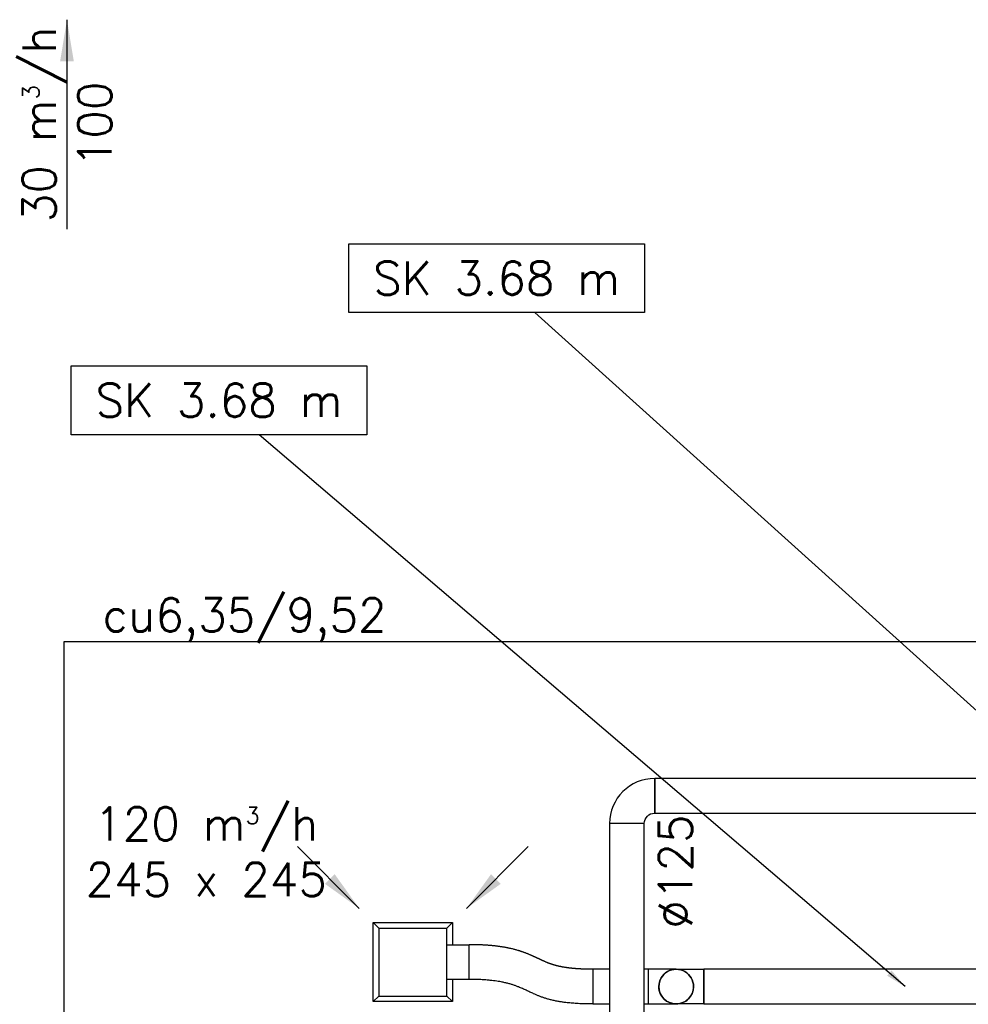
# Model space of a CAD drawing. Header units: millimetres. Extents: x 295542 to 440356, y 17772 to 133669.
# Tile 34 of 73: x 314502 to 317920, y 47604 to 51151. Entities that reach past the tile are written whole.
import ezdxf

# ---------------------------------------------------------------- set-up
doc = ezdxf.new("R2010")
doc.units = ezdxf.units.MM
doc.linetypes.add('Ciągłe', pattern=[0])
for name, color, linetype in [('0_freon', 50, 'Ciągłe'), ('FLUID-N5', 7, 'Continuous'), ('FLUID-N5-120-DIM', 7, 'Continuous'), ('FLUID-N5-120-INF', 7, 'Continuous'), ('FLUID-W5', 7, 'Continuous'), ('FLUID-W5-120-ARRGR', 7, 'Continuous'), ('FLUID-W5-120-INF', 7, 'Continuous'), ('FLUID-WT-120-ARRGR', 7, 'Continuous')]:
    doc.layers.add(name, color=color, linetype=linetype)
doc.styles.add('FDBES', font='simplex.shx')
doc.linetypes.add('ZIGZAG', pattern='A,0.0001,-0.2,[131,ltypeshp.shx,S=0.2,R=0,X=-0.2,Y=0],-0.4,[131,ltypeshp.shx,S=0.2,R=180,X=0.2,Y=0],-0.2', length=0.8001)
doc.dimstyles.new('FDBES', dxfattribs={"dimscale": 50, "dimtxt": 4, "dimasz": 2.5, "dimexe": 0.8, "dimexo": 2, "dimgap": 1, "dimtad": 1, "dimdsep": 46, "dimtxsty": 'FDBES', "dimcen": 2.5, "dimclrd": 4, "dimclre": 5, "dimadec": 0, "dimazin": 0, "dimtfac": 1, "dimtmove": 0, "dimatfit": 3, "dimfxl": 1, "dimarcsym": 0})

# ---------------------------------------------------------------- blocks, each defined once
blk = doc.blocks.new('*U378')
at = {"color": 160, "linetype": 'Continuous', "lineweight": -2}
for p, q in [((-1500, 0), (-1500, 62.5)), ((1500, 62.5), (1500, 0)), ((-1500, -62.5), (-1500, 0)), ((1500, 0), (1500, -62.5))]:
    blk.add_line(p, q, dxfattribs=at)
at = {"color": 0, "linetype": 'ByBlock', "lineweight": -2}
for p, q in [((-1500, 62.5), (1500, 62.5)), ((1500, -62.5), (-1500, -62.5))]:
    blk.add_line(p, q, dxfattribs=at)
blk = doc.blocks.new('*U379')
at = {"color": 160, "linetype": 'Continuous', "lineweight": -2}
for p, q in [((81.25, -43.75), (81.25, 81.25)), ((43.75, -81.25), (-81.25, -81.25))]:
    blk.add_line(p, q, dxfattribs=at)
at = {"color": 0, "linetype": 'ByBlock', "lineweight": -2, "extrusion": (-2.44929e-16, 5.7852e-23, -1)}
blk.add_ellipse((81.25, -81.25), major_axis=(-162.5, 0), ratio=1, start_param=0, end_param=1.5707962, dxfattribs=at)
at = {"color": 0, "linetype": 'ByBlock', "lineweight": -2}
blk.add_ellipse((81.25, -81.25), major_axis=(0, 37.5), ratio=1, start_param=0, end_param=1.5707956, dxfattribs=at)
blk = doc.blocks.new('*U380')
at = {"color": 160, "linetype": 'Continuous', "lineweight": -2}
for p, q in [((-1000, 62.5), (-1000, 0)), ((1000, 0), (1000, 62.5)), ((-1000, 0), (-1000, -62.5)), ((1000, -62.5), (1000, 0))]:
    blk.add_line(p, q, dxfattribs=at)
at = {"color": 0, "linetype": 'ByBlock', "lineweight": -2}
for p, q in [((1000, 62.5), (-1000, 62.5)), ((-1000, -62.5), (1000, -62.5))]:
    blk.add_line(p, q, dxfattribs=at)
blk = doc.blocks.new('*U498')
at = {"color": 1, "linetype": 'Continuous', "lineweight": -2}
for p, q in [((-725, 0), (-725, 62.5)), ((725, 62.5), (725, 0)), ((-725, -62.5), (-725, 0)), ((725, 0), (725, -62.5))]:
    blk.add_line(p, q, dxfattribs=at)
at = {"color": 0, "linetype": 'ByBlock', "lineweight": -2}
for p, q in [((-725, 62.5), (725, 62.5)), ((725, -62.5), (-725, -62.5))]:
    blk.add_line(p, q, dxfattribs=at)
blk = doc.blocks.new('*U497')
at = {"color": 0, "linetype": 'ByBlock', "lineweight": -2}
for p, q in [((0, 18.8, 62.5), (0, -81.3, 62.5)), ((0, -81.3, -62.5), (0, 18.8, -62.5))]:
    blk.add_line(p, q, dxfattribs=at)
at = {"color": 1, "linetype": 'Continuous', "lineweight": -2}
for p, q in [((0, -81.3), (0, -81.3, 62.5)), ((0, -81.3, -62.5), (0, -81.3))]:
    blk.add_line(p, q, dxfattribs=at)
at = {"color": 1, "linetype": 'Continuous', "lineweight": -2, "extrusion": (-1, -1.45703e-13, 5.00649e-25)}
blk.add_ellipse((0, 18.8), major_axis=(0, 62.5, 0), ratio=1, start_param=0, end_param=1.570796, dxfattribs=at)
at = {"color": 1, "linetype": 'Continuous', "lineweight": -2, "extrusion": (-1, -1.46372e-13, 1.83697e-16)}
blk.add_ellipse((0, 18.8), major_axis=(0, 0, 62.5), ratio=1, start_param=0, end_param=1.570796, dxfattribs=at)
blk = doc.blocks.new('*U496')
at = {"color": 0, "linetype": 'ByBlock', "lineweight": -2}
for p, q in [((81.2, 0, 62.5), (-18.8, 0, 62.5)), ((-18.8, 0, -62.5), (81.2, 0, -62.5))]:
    blk.add_line(p, q, dxfattribs=at)
at = {"color": 1, "linetype": 'Continuous', "lineweight": -2}
for p, q in [((81.2, 0, 62.5), (81.2, 0)), ((81.2, 0), (81.2, 0, -62.5))]:
    blk.add_line(p, q, dxfattribs=at)
at = {"color": 1, "linetype": 'Continuous', "lineweight": -2, "extrusion": (5.66554e-16, -1, -1.73127e-27)}
blk.add_ellipse((-18.8, 0), major_axis=(62.5, 0), ratio=1, start_param=0, end_param=1.570796, dxfattribs=at)
blk = doc.blocks.new('*U495')
at = {"color": 1, "linetype": 'Continuous', "lineweight": -3, "extrusion": (1, 5.20371e-32, -2.83277e-16)}
for major_axis, start_param, end_param in [((0, 0, -62.5), 0, 3.141593), ((0, 0, 62.5), 1.570796, 3.141593), ((0, 0, 62.5), 0, 1.570796)]:
    blk.add_ellipse((0, 0), major_axis=major_axis, ratio=1, start_param=start_param, end_param=end_param, dxfattribs=at)
at = {"color": 1, "linetype": 'Continuous', "lineweight": -2, "extrusion": (-1, 5.51363e-28, 2.83277e-16)}
blk.add_ellipse((0, 0), major_axis=(0, 0, 62.5), ratio=1, start_param=0, end_param=3.141593, dxfattribs=at)
at = {"color": 1, "linetype": 'Continuous', "lineweight": -2, "extrusion": (-1, -5.51517e-28, 2.83277e-16)}
for start_param, end_param in [(0, 1.570796), (1.570796, 3.141593)]:
    blk.add_ellipse((0, 0), major_axis=(0, 0, -62.5), ratio=1, start_param=start_param, end_param=end_param, dxfattribs=at)
at = {"color": 1, "linetype": 'Continuous', "lineweight": -3, "extrusion": (1, 1.83697e-16, -4.27788e-24)}
blk.add_ellipse((0, 0), major_axis=(0, -62.5, 0), ratio=1, start_param=0, end_param=1.570796, dxfattribs=at)
at = {"color": 1, "linetype": 'Continuous', "lineweight": -3, "extrusion": (1, 1.83697e-16, -4.29777e-24)}
blk.add_ellipse((0, 0), major_axis=(0, -62.5, 0), ratio=1, start_param=0, end_param=1.570796, dxfattribs=at)
blk = doc.blocks.new('*U499')
at = {"color": 1, "linetype": 'Continuous', "lineweight": -2}
for p, q in [((-100, 0), (-100, 62.5)), ((100, 62.5), (100, 0)), ((-100, -62.5), (-100, 0)), ((100, 0), (100, -62.5))]:
    blk.add_line(p, q, dxfattribs=at)
at = {"color": 0, "linetype": 'ByBlock', "lineweight": -2}
for p, q in [((-100, 62.5), (-85, 62.5)), ((40, 62.5), (100, 62.5)), ((-85, -62.5), (-100, -62.5)), ((100, -62.5), (40, -62.5))]:
    blk.add_line(p, q, dxfattribs=at)
blk = doc.blocks.new('*U494')
at = {"color": 0, "linetype": 'ByBlock', "lineweight": -2}
for p, q in [((-142.5, 142.5), (-122.5, 122.5)), ((-142.5, 142.5), (-142.5, -142.5)), ((142.5, 142.5), (-142.5, 142.5)), ((142.5, 142.5), (122.5, 122.5)), ((142.5, -142.5), (142.5, 142.5)), ((-122.5, 122.5), (122.5, 122.5)), ((-122.5, 122.5), (-122.5, -122.5)), ((122.5, 122.5), (122.5, -122.5)), ((-142.5, -142.5), (-122.5, -122.5)), ((122.5, -122.5), (-122.5, -122.5)), ((-62.5, -122.5), (-62.5, -202.5)), ((62.5, -202.5), (62.5, -122.5)), ((122.5, -122.5), (142.5, -142.5)), ((-142.5, -142.5), (-62.5, -142.5)), ((62.5, -142.5), (142.5, -142.5)), ((62.5, -202.5), (-62.5, -202.5))]:
    blk.add_line(p, q, dxfattribs=at)
blk = doc.blocks.new('*U547')
at = {"color": 1, "linetype": 'Continuous', "lineweight": -2}
for p, q in [((0, -62.5), (0, 62.5)), ((446.4, -26), (446.4, -151))]:
    blk.add_line(p, q, dxfattribs=at)
at = {"color": 1, "linetype": 'ZIGZAG', "lineweight": -2, "ltscale": 50}
blk.add_line((445, -26), (446.4, -26), dxfattribs=at)
for points, knots in [([(445, -26), (443.2, -26), (439.8, -26), (434.8, -26), (429.9, -25.9), (425, -25.8), (420.3, -25.7), (415.7, -25.6), (411.1, -25.4), (406.6, -25.2), (402.2, -25), (397.8, -24.8), (393.5, -24.5), (389.3, -24.2), (385.2, -23.9), (381.2, -23.6), (377.3, -23.3), (373.5, -22.9), (369.8, -22.6), (366.2, -22.2), (362.6, -21.8), (359.2, -21.3), (355.8, -20.9), (352.5, -20.4), (349.3, -20), (346.1, -19.5), (343.1, -19), (340.1, -18.5), (337.2, -18), (334.3, -17.4), (331.6, -16.9), (328.8, -16.3), (326.2, -15.8), (322.9, -15), (319.3, -14.2), (315.4, -13.2), (311.8, -12.2), (308.2, -11.2), (305.2, -10.4), (302.7, -9.6), (300.5, -8.9), (298.5, -8.2), (296.4, -7.5), (294.4, -6.8), (292.4, -6.1), (290.4, -5.4), (288.4, -4.7), (286.3, -3.9), (284.2, -3.1), (282.1, -2.2), (279.6, -1.2), (276.6, 0), (273.8, 1.2), (271.4, 2.3), (269.6, 3.1), (267.6, 4), (265.8, 4.8), (263.8, 5.7), (261.9, 6.6), (259.9, 7.5), (258, 8.4), (256, 9.4), (254, 10.3), (252, 11.3), (250, 12.2), (247.8, 13.2), (245.8, 14.2), (243.6, 15.2), (241.5, 16.2), (239.3, 17.3), (237.1, 18.3), (234.8, 19.3), (232.5, 20.4), (230.1, 21.4), (227.8, 22.5), (225.4, 23.6), (222.3, 24.9), (218.5, 26.6), (214.5, 28.2), (210.9, 29.7), (208, 30.8), (204.9, 32), (201.9, 33.2), (198.9, 34.3), (196.1, 35.3), (193.1, 36.4), (190.2, 37.4), (187.1, 38.4), (184.1, 39.4), (180.9, 40.4), (177.2, 41.5), (172.7, 42.8), (167.6, 44.3), (162.3, 45.7), (156.6, 47.1), (151.5, 48.3), (146.9, 49.4), (143.2, 50.1), (139.4, 50.9), (135.6, 51.7), (131.8, 52.4), (127.8, 53.1), (123.8, 53.8), (119.7, 54.4), (115.6, 55.1), (111.4, 55.7), (107.2, 56.3), (102.9, 56.8), (98.5, 57.4), (94, 57.9), (89.5, 58.4), (84.9, 58.8), (80.2, 59.3), (75.4, 59.7), (70.6, 60.1), (65.7, 60.4), (60.7, 60.7), (55.6, 61), (50.5, 61.3), (45.2, 61.6), (39.9, 61.8), (34.5, 62), (28.9, 62.1), (23.3, 62.3), (17.6, 62.4), (11.8, 62.4), (6, 62.5), (2, 62.5), (0, 62.5)], [0, 0, 0, 0, 0.514819, 1.019974, 1.516368, 2.004856, 2.486309, 2.961591, 3.43159, 3.897178, 4.374967, 4.849842, 5.322695, 5.794335, 6.265718, 6.737442, 7.210365, 7.685188, 8.16248, 8.642929, 9.127044, 9.615273, 10.108253, 10.606169, 11.109575, 11.618636, 12.133801, 12.655133, 13.183018, 13.717466, 14.258798, 14.806914, 15.362094, 15.924196, 16.926051, 17.837601, 18.76613, 19.711398, 20.673166, 21.297335, 21.927987, 22.565002, 23.208231, 23.85738, 24.512445, 25.17314, 25.839408, 26.58758, 27.342177, 28.102723, 28.869155, 30.100309, 31.344178, 32.050989, 32.761301, 33.474796, 34.191363, 34.910591, 35.632437, 36.356566, 37.082793, 37.810827, 38.540514, 39.271555, 40.003734, 40.736822, 41.470568, 42.20478, 42.939132, 43.673474, 44.407477, 45.141018, 45.873718, 46.605531, 47.335997, 48.065076, 48.792361, 50.076776, 51.353795, 52.151727, 52.945806, 53.735991, 54.521749, 55.22345, 55.92116, 56.61482, 57.304121, 57.988965, 58.669136, 59.344419, 60.014717, 61.051404, 62.075136, 63.085437, 64.082077, 65.183037, 65.803545, 66.41834, 67.027343, 67.63073, 68.228383, 68.820596, 69.407374, 69.988999, 70.565521, 71.137308, 71.704498, 72.267499, 72.82651, 73.382074, 73.934481, 74.484231, 75.031856, 75.577827, 76.122719, 76.667255, 77.211925, 77.757572, 78.304835, 78.854487, 79.407336, 79.964149, 80.525771, 81.093064, 81.666896, 82.248118, 82.837634, 83.436315, 83.436315, 83.436315, 83.436315]), ([(446.4, -151), (442.1, -151), (433.7, -151), (421.6, -150.8), (409.9, -150.5), (398.6, -150), (387.8, -149.4), (377.5, -148.7), (367.6, -147.9), (358.1, -147), (347.6, -145.8), (336.2, -144.3), (325.6, -142.7), (316.8, -141.1), (307.2, -139.2), (296, -136.6), (283.5, -133.3), (272.1, -129.8), (261.3, -126.1), (251.3, -122.2), (241.7, -118.3), (231, -113.5), (219.2, -108), (206.1, -101.7), (192.8, -95.6), (180.4, -90.3), (168.8, -85.9), (158.4, -82.3), (147.2, -78.9), (135.3, -75.7), (124.6, -73.3), (114.5, -71.2), (105.1, -69.6), (93.9, -67.9), (82, -66.5), (70.9, -65.4), (60.7, -64.5), (51.6, -63.9), (42.2, -63.4), (32.3, -63), (22.1, -62.7), (11.3, -62.5), (3.8, -62.5), (0, -62.5)], [0, 0, 0, 0, 12.15926, 24.318519, 36.477779, 48.637038, 60.796298, 72.955557, 85.114817, 97.274076, 109.433336, 127.672225, 145.911114, 158.070374, 170.229633, 194.548152, 218.866671, 243.18519, 267.503709, 291.822228, 316.140747, 340.459266, 376.937045, 413.414824, 449.892602, 486.370381, 510.6889, 535.007419, 559.325938, 583.644457, 607.962976, 620.122235, 638.361125, 656.600014, 674.838903, 693.077792, 705.237052, 717.396312, 729.555571, 741.714831, 753.87409, 766.03335, 778.192609, 778.192609, 778.192609, 778.192609])]:
    blk.add_open_spline(points, degree=3, knots=knots, dxfattribs=at)
blk = doc.blocks.new('*U45')
at = {"color": 3, "insert": (-37.71, 0), "char_height": 12, "attachment_point": 5, "style": 'FDBES'}
blk.add_mtext('30 m{\\A2;\\H0.5x;3}/h\\P100', dxfattribs=at)
blk.add_mtext('30 m{\\A2;\\H0.5x;3}/h\\P100', dxfattribs=at)
blk.add_mtext('30 m{\\A2;\\H0.5x;3}/h\\P100', dxfattribs=at)
blk.add_mtext('30 m{\\A2;\\H0.5x;3}/h\\P100', dxfattribs=at)
at = {"color": 1}
blk.add_leader([(0, 0), (-75.43, 0)], dimstyle='FDBES', override={"dimscale": 6, "dimclrd": 1}, dxfattribs=at)
blk.add_leader([(0, 0), (-75.43, 0)], dimstyle='FDBES', override={"dimscale": 6, "dimclrd": 1}, dxfattribs=at)
blk.add_leader([(0, 0), (-75.43, 0)], dimstyle='FDBES', override={"dimscale": 6, "dimclrd": 1}, dxfattribs=at)
blk.add_leader([(0, 0), (-75.43, 0)], dimstyle='FDBES', override={"dimscale": 6, "dimclrd": 1}, dxfattribs=at)
blk = doc.blocks.new('*U328')
at = {"color": 1}
blk.add_leader([(0, 0), (-22.27, -22.27)], dimstyle='FDBES', override={"dimscale": 6, "dimclrd": 1}, dxfattribs=at)
blk.add_leader([(0, 0), (-22.27, -22.27)], dimstyle='FDBES', override={"dimscale": 6, "dimclrd": 1}, dxfattribs=at)
blk.add_leader([(0, 0), (-22.27, -22.27)], dimstyle='FDBES', override={"dimscale": 6, "dimclrd": 1}, dxfattribs=at)
blk.add_leader([(0, 0), (-22.27, -22.27)], dimstyle='FDBES', override={"dimscale": 6, "dimclrd": 1}, dxfattribs=at)
blk.add_leader([(0, 0), (-22.27, -22.27)], dimstyle='FDBES', override={"dimscale": 6, "dimclrd": 1}, dxfattribs=at)
blk.add_leader([(0, 0), (-22.27, -22.27)], dimstyle='FDBES', override={"dimscale": 6, "dimclrd": 1}, dxfattribs=at)
blk.add_leader([(0, 0), (-22.27, -22.27)], dimstyle='FDBES', override={"dimscale": 6, "dimclrd": 1}, dxfattribs=at)
blk.add_leader([(0, 0), (-22.27, -22.27)], dimstyle='FDBES', override={"dimscale": 6, "dimclrd": 1}, dxfattribs=at)
blk.add_leader([(0, 0), (-22.27, -22.27)], dimstyle='FDBES', override={"dimscale": 6, "dimclrd": 1}, dxfattribs=at)
blk.add_leader([(0, 0), (-22.27, -22.27)], dimstyle='FDBES', override={"dimscale": 6, "dimclrd": 1}, dxfattribs=at)
blk.add_leader([(0, 0), (-22.27, -22.27)], dimstyle='FDBES', override={"dimscale": 6, "dimclrd": 1}, dxfattribs=at)
blk.add_leader([(0, 0), (-22.27, -22.27)], dimstyle='FDBES', override={"dimscale": 6, "dimclrd": 1}, dxfattribs=at)
blk.add_leader([(0, 0), (-22.27, -22.27)], dimstyle='FDBES', override={"dimscale": 6, "dimclrd": 1}, dxfattribs=at)
blk.add_leader([(0, 0), (-22.27, -22.27)], dimstyle='FDBES', override={"dimscale": 6, "dimclrd": 1}, dxfattribs=at)
blk.add_leader([(0, 0), (-22.27, -22.27)], dimstyle='FDBES', override={"dimscale": 6, "dimclrd": 1}, dxfattribs=at)
blk.add_leader([(0, 0), (-22.27, -22.27)], dimstyle='FDBES', override={"dimscale": 6, "dimclrd": 1}, dxfattribs=at)
blk.add_leader([(0, 0), (-22.27, -22.27)], dimstyle='FDBES', override={"dimscale": 6, "dimclrd": 1}, dxfattribs=at)
blk.add_leader([(0, 0), (-22.27, -22.27)], dimstyle='FDBES', override={"dimscale": 6, "dimclrd": 1}, dxfattribs=at)
blk.add_leader([(0, 0), (-22.27, -22.27)], dimstyle='FDBES', override={"dimscale": 6, "dimclrd": 1}, dxfattribs=at)
blk.add_leader([(0, 0), (-22.27, -22.27)], dimstyle='FDBES', override={"dimscale": 6, "dimclrd": 1}, dxfattribs=at)
blk = doc.blocks.new('*U330')
at = {"color": 1}
blk.add_leader([(0, 0), (-22.27, 22.27)], dimstyle='FDBES', override={"dimscale": 6, "dimclrd": 1}, dxfattribs=at)
blk.add_leader([(0, 0), (-22.27, 22.27)], dimstyle='FDBES', override={"dimscale": 6, "dimclrd": 1}, dxfattribs=at)
blk.add_leader([(0, 0), (-22.27, 22.27)], dimstyle='FDBES', override={"dimscale": 6, "dimclrd": 1}, dxfattribs=at)
blk.add_leader([(0, 0), (-22.27, 22.27)], dimstyle='FDBES', override={"dimscale": 6, "dimclrd": 1}, dxfattribs=at)
blk.add_leader([(0, 0), (-22.27, 22.27)], dimstyle='FDBES', override={"dimscale": 6, "dimclrd": 1}, dxfattribs=at)
blk.add_leader([(0, 0), (-22.27, 22.27)], dimstyle='FDBES', override={"dimscale": 6, "dimclrd": 1}, dxfattribs=at)
blk.add_leader([(0, 0), (-22.27, 22.27)], dimstyle='FDBES', override={"dimscale": 6, "dimclrd": 1}, dxfattribs=at)
blk.add_leader([(0, 0), (-22.27, 22.27)], dimstyle='FDBES', override={"dimscale": 6, "dimclrd": 1}, dxfattribs=at)
blk.add_leader([(0, 0), (-22.27, 22.27)], dimstyle='FDBES', override={"dimscale": 6, "dimclrd": 1}, dxfattribs=at)
blk.add_leader([(0, 0), (-22.27, 22.27)], dimstyle='FDBES', override={"dimscale": 6, "dimclrd": 1}, dxfattribs=at)
blk.add_leader([(0, 0), (-22.27, 22.27)], dimstyle='FDBES', override={"dimscale": 6, "dimclrd": 1}, dxfattribs=at)
blk.add_leader([(0, 0), (-22.27, 22.27)], dimstyle='FDBES', override={"dimscale": 6, "dimclrd": 1}, dxfattribs=at)
blk.add_leader([(0, 0), (-22.27, 22.27)], dimstyle='FDBES', override={"dimscale": 6, "dimclrd": 1}, dxfattribs=at)
blk.add_leader([(0, 0), (-22.27, 22.27)], dimstyle='FDBES', override={"dimscale": 6, "dimclrd": 1}, dxfattribs=at)
blk.add_leader([(0, 0), (-22.27, 22.27)], dimstyle='FDBES', override={"dimscale": 6, "dimclrd": 1}, dxfattribs=at)
blk.add_leader([(0, 0), (-22.27, 22.27)], dimstyle='FDBES', override={"dimscale": 6, "dimclrd": 1}, dxfattribs=at)
blk.add_leader([(0, 0), (-22.27, 22.27)], dimstyle='FDBES', override={"dimscale": 6, "dimclrd": 1}, dxfattribs=at)
blk.add_leader([(0, 0), (-22.27, 22.27)], dimstyle='FDBES', override={"dimscale": 6, "dimclrd": 1}, dxfattribs=at)
blk.add_leader([(0, 0), (-22.27, 22.27)], dimstyle='FDBES', override={"dimscale": 6, "dimclrd": 1}, dxfattribs=at)
blk.add_leader([(0, 0), (-22.27, 22.27)], dimstyle='FDBES', override={"dimscale": 6, "dimclrd": 1}, dxfattribs=at)
blk = doc.blocks.new('*U570')
at = {"color": 5, "lineweight": -2}
blk.add_lwpolyline([(-260.23, 198.88), (-153.71, 198.88), (-153.71, 174.08), (-260.23, 174.08)], close=True, dxfattribs=at)
blk.add_lwpolyline([(-260.23, 198.88), (-153.71, 198.88), (-153.71, 174.08), (-260.23, 174.08)], close=True, dxfattribs=at)
at = {"color": 3, "insert": (-206.97, 186.48), "char_height": 12, "attachment_point": 5, "line_spacing_factor": 1.1, "style": 'FDBES'}
blk.add_mtext('SK 3.68 m', dxfattribs=at)
blk.add_mtext('SK 3.68 m', dxfattribs=at)
at = {"color": 5}
blk.add_leader([(0, 0), (-193.21, 174.08)], dimstyle='FDBES', override={"dimscale": 3, "dimclrd": 5}, dxfattribs=at)
blk.add_leader([(0, 0), (-193.21, 174.08)], dimstyle='FDBES', override={"dimscale": 3, "dimclrd": 5}, dxfattribs=at)
blk = doc.blocks.new('*U571')
at = {"color": 5, "lineweight": -2}
blk.add_lwpolyline([(-300.48, 223.63), (-193.96, 223.63), (-193.96, 198.83), (-300.48, 198.83)], close=True, dxfattribs=at)
blk.add_lwpolyline([(-300.48, 223.63), (-193.96, 223.63), (-193.96, 198.83), (-300.48, 198.83)], close=True, dxfattribs=at)
at = {"color": 3, "insert": (-247.22, 211.23), "char_height": 12, "attachment_point": 5, "line_spacing_factor": 1.1, "style": 'FDBES'}
blk.add_mtext('SK 3.68 m', dxfattribs=at)
blk.add_mtext('SK 3.68 m', dxfattribs=at)
at = {"color": 5}
blk.add_leader([(0, 0), (-232.71, 198.83)], dimstyle='FDBES', override={"dimscale": 3, "dimclrd": 5}, dxfattribs=at)
blk.add_leader([(0, 0), (-232.71, 198.83)], dimstyle='FDBES', override={"dimscale": 3, "dimclrd": 5}, dxfattribs=at)

msp = doc.modelspace()

# ---------------------------------------------------------------- linework, layer by layer
at = {"layer": '0_freon'}
for p, q in [((314661.965, 47490.857), (314661.965, 48910.473)), ((314661.965, 48910.473), (318391.955, 48910.473))]:
    msp.add_line(p, q, dxfattribs=at)

# ---------------------------------------------------------------- block references
at = {"layer": 'FLUID-N5', "color": 160, "linetype": 'Continuous', "extrusion": (1.83697e-16, 2.44929e-16, -1), "rotation": 270}
msp.add_blockref('*U379', (-316708.447, 48336.417, -3740.527), dxfattribs=at)
at = {"layer": 'FLUID-N5', "color": 160, "linetype": 'Continuous', "extrusion": (-1.22465e-16, -3.42114e-48, -1), "rotation": 360}
msp.add_blockref('*U378', (-318289.697, 48355.167, -3740.527), dxfattribs=at)
at = {"layer": 'FLUID-N5', "color": 160, "linetype": 'Continuous', "rotation": 270}
msp.add_blockref('*U380', (316689.697, 47255.167, 3740.527), dxfattribs=at)
at = {"layer": 'FLUID-N5-120-INF', "linetype": 'ByBlock', "xscale": 10, "yscale": 10, "zscale": 10}
msp.add_blockref('*U570', (318289.697, 48355.167, 3740.527), dxfattribs=at)
at = {"layer": 'FLUID-W5', "color": 1, "linetype": 'Continuous', "extrusion": (1.83697e-16, 1.22465e-16, -1), "rotation": 270}
msp.add_blockref('*U494', (-315918.299, 47756.2, -2701.25), dxfattribs=at)
at = {"layer": 'FLUID-W5', "color": 1, "linetype": 'Continuous'}
msp.add_blockref('*U547', (316120.799, 47756.2, 2813.75), dxfattribs=at)
at = {"layer": 'FLUID-W5', "color": 1, "linetype": 'Continuous', "extrusion": (-1.22465e-16, -3.42114e-48, -1), "rotation": 360}
for name, p in [('*U499', (-316667.195, 47667.667, -3445)), ('*U498', (-317692.195, 47667.667, -3740))]:
    msp.add_blockref(name, p, dxfattribs=at)
at = {"layer": 'FLUID-W5', "color": 1, "linetype": 'Continuous', "extrusion": (-1.60812e-16, -1, 1.22465e-16), "rotation": 180}
msp.add_blockref('*U496', (316848.445, 3463.75, -47667.667), dxfattribs=at)
at = {"layer": 'FLUID-W5', "color": 1, "linetype": 'Continuous', "extrusion": (6.12323e-17, 1, 1.83697e-16), "rotation": 270}
msp.add_blockref('*U497', (-316885.945, 3721.25, 47667.667), dxfattribs=at)
at = {"layer": 'FLUID-W5', "color": 1, "linetype": 'Continuous', "extrusion": (1, 1.83697e-16, 2.83277e-16), "rotation": 270}
msp.add_blockref('*U495', (47667.667, 3592.5, 316867.195), dxfattribs=at)
at = {"layer": 'FLUID-W5-120-ARRGR', "xscale": 10, "yscale": 10, "zscale": 10, "rotation": 270}
for name, p in [('*U328', (315725.088, 47949.41, 2676.25)), ('*U330', (316111.51, 47949.41, 2676.25))]:
    msp.add_blockref(name, p, dxfattribs=at)
at = {"layer": 'FLUID-W5-120-INF', "linetype": 'ByBlock', "xscale": 10, "yscale": 10, "zscale": 10}
msp.add_blockref('*U571', (317692.195, 47667.667, 3740), dxfattribs=at)
at = {"layer": 'FLUID-WT-120-ARRGR', "xscale": 10, "yscale": 10, "zscale": 10, "rotation": 89.99999999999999}
msp.add_blockref('*U45', (314672, 51151, 2050), dxfattribs=at)

# ---------------------------------------------------------------- texts
at = {"layer": '0_freon', "insert": (315311.938, 48986.614), "char_height": 120, "attachment_point": 5, "line_spacing_factor": 1.1, "style": 'FDBES'}
msp.add_mtext('cu6,35/9,52', dxfattribs=at)
at = {"layer": 'FLUID-N5-120-DIM', "color": 3, "insert": (316864.388, 48082.234, 3163.75), "char_height": 120, "attachment_point": 5, "rotation": 90, "style": 'FDBES'}
msp.add_mtext('∅125\\P', dxfattribs=at)
at = {"layer": 'FLUID-W5-120-ARRGR', "color": 3, "insert": (315173.862, 48153.997, 3026.25), "char_height": 120, "attachment_point": 5, "style": 'FDBES'}
msp.add_mtext('120 m{\\A2;\\H0.5x;3}/h\\P245 x 245', dxfattribs=at)

doc.saveas('drawing.dxf')
